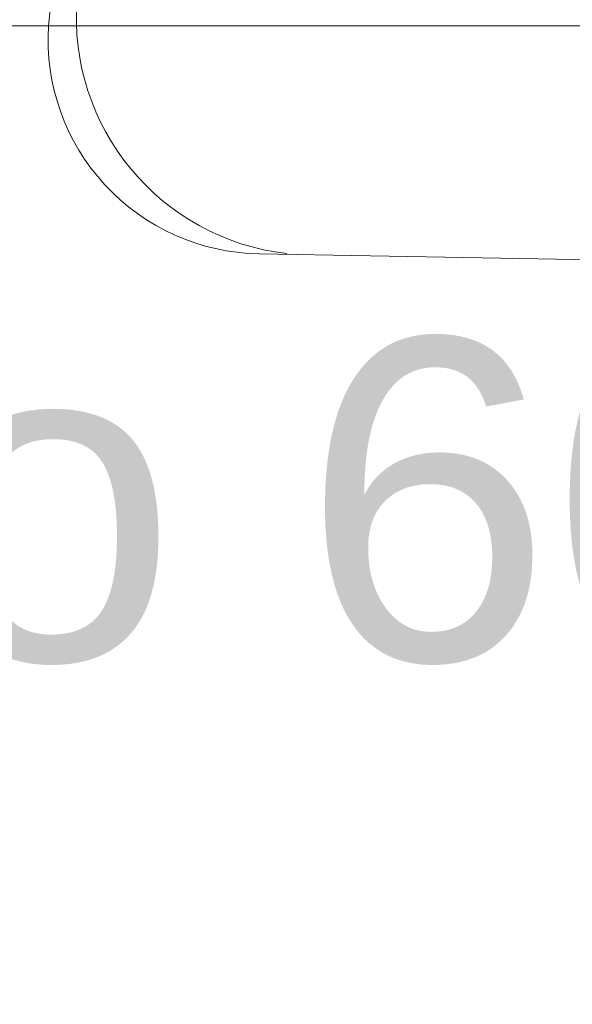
# Model space of a CAD drawing. Header units: millimetres. Extents: x 24385 to 79107, y -56478 to -23676.
# Tile 173 of 256: x 27099 to 27119, y -25907 to -25870. Entities that reach past the tile are written whole.
import ezdxf

# ---------------------------------------------------------------- set-up
doc = ezdxf.new("R2010")
doc.units = ezdxf.units.MM
doc.header["$LTSCALE"] = 2
for name, color, linetype, lineweight in [('0_OPIS', 7, 'Continuous', 13), ('3DPLAN_A_TABELKA POMIESZCZEŃ', 7, 'Continuous', 0), ('Opisy', 7, 'Continuous', 13)]:
    doc.layers.add(name, color=color, linetype=linetype, lineweight=lineweight)
doc.layers.add('3DPLAN_A_KRESKOWANIE 1', color=253, linetype='Continuous')
doc.layers.add('3DPLAN_A_OPIS', color=8, linetype='Continuous')
doc.layers.add('FURNITURE ZD 1 500', color=7, linetype='Continuous', lineweight=13, true_color=0x9fa8a5)
doc.styles.add('ARIAL', font='arial.ttf')

# ---------------------------------------------------------------- blocks, each defined once
blk = doc.blocks.new('kondygnacja -1')
at = {"layer": '3DPLAN_A_KRESKOWANIE 1'}
h = blk.add_hatch(dxfattribs=at)
h.set_pattern_fill('ANSI31', color=256, scale=7.5, style=0)
h.set_pattern_definition([(45, (23044.838, -26883.88), (-16.83798, 16.83798), [])])
h.paths.add_polyline_path([(31677.485, -24430.84), (30214.868, -24430.84), (30214.868, -24470.84), (30429.606, -24470.84), (30429.606, -24477.84), (30447.606, -24477.84), (30447.606, -24818.84), (30476.606, -24818.84), (30476.606, -24470.84), (31012.606, -24470.84), (31012.606, -24478.84), (31079.606, -24478.84), (31079.606, -24470.84), (31638.606, -24470.84), (31638.606, -25036.84), (31079.606, -25036.84), (31079.606, -25028.84), (31012.606, -25028.84), (31012.606, -25036.84), (30611.38, -25036.84), (30611.38, -25072.84), (31023.606, -25072.84), (31034.606, -25082.84), (31034.606, -25330.84), (31023.606, -25340.84), (30831.396, -25340.84, -0.038531), (30832.58, -25356.183), (30832.58, -25371.84), (31079.606, -25371.84), (31079.606, -25072.84), (31638.606, -25072.84), (31638.606, -25943.84), (30832.58, -25943.84), (30832.58, -26009.84), (31677.485, -26009.84)])
h.paths.add_polyline_path([(30682.606, -26009.84), (30832.58, -26009.84), (30832.58, -25943.84), (30760.606, -25943.84), (30760.606, -25454.668), (30735.606, -25464.584), (30735.606, -25943.84), (30682.606, -25943.84)])
h.paths.add_polyline_path([(30679.606, -25371.84), (30735.606, -25371.84), (30735.606, -25464.584), (30760.606, -25454.668), (30760.606, -25371.84), (30832.58, -25371.84), (30832.58, -25356.183, 0.038531), (30831.396, -25340.84), (30679.606, -25340.84)])
h.paths.add_polyline_path([(30355.83, -25371.84), (30425.606, -25371.84), (30425.606, -25379.84), (30463.606, -25379.84), (30463.606, -25424.739), (30471.606, -25424.739), (30471.606, -25395.84), (30533.606, -25395.84), (30533.606, -25371.84), (30576.606, -25371.84), (30576.606, -25341.84), (30472.606, -25341.84), (30472.606, -25326.84), (30427.606, -25326.84), (30427.606, -25341.84), (30355.83, -25341.84)])
h.paths.add_polyline_path([(30456.606, -25936.84), (30425.606, -25936.84), (30425.606, -25945.84), (30380.606, -25945.84), (30380.606, -26009.84), (30512.606, -26009.84), (30512.606, -25943.84), (30466.606, -25943.84), (30466.606, -25712.84), (30456.606, -25712.84)])
h.paths.add_polyline_path([(28888.606, -25941.84), (28888.606, -26009.84), (29013.606, -26009.84), (29013.606, -25941.84)])
h.paths.add_polyline_path([(28591.166, -26009.84), (28591.166, -25944.84), (28547.606, -25944.84), (28547.606, -26009.84)])
h.paths.add_polyline_path([(28624.606, -25870.534), (28654.797, -25870.534), (28654.797, -25924.534), (28624.606, -25924.534), (28624.606, -25944.84), (28591.166, -25944.84), (28591.166, -26009.84), (28713.606, -26009.84), (28713.606, -25941.84), (28672.606, -25941.84), (28672.606, -25932.84), (28657.606, -25932.84), (28657.606, -25716.84), (28624.606, -25716.84)])
h.paths.add_polyline_path([(28372.606, -25944.84), (28328.606, -25944.84), (28328.606, -25907.84), (28282.606, -25907.84), (28282.606, -25944.84), (28248.606, -25944.84), (28248.606, -26009.84), (28372.606, -26009.84)])
h.paths.add_polyline_path([(28092.606, -25563.84), (28054.606, -25563.84), (28054.606, -25383.84), (28067.602, -25383.84), (28067.606, -25375.84), (28340.606, -25375.84), (28340.606, -25341.84), (28070.606, -25341.84), (28070.606, -25332.84), (28030.606, -25332.84), (28030.606, -25395.598), (28048.707, -25395.598), (28048.707, -25449.598), (28030.606, -25449.598), (28030.606, -26009.84), (28073.606, -26009.84), (28073.606, -25944.84), (28054.606, -25944.84), (28054.606, -25668.84), (28092.606, -25668.84)])
h.paths.add_polyline_path([(27949.606, -25495.746), (27949.606, -25507.746), (27983.295, -25507.746), (27983.295, -25521.746), (27949.606, -25521.746), (27949.606, -25531.84), (27999.606, -25531.84), (27999.606, -25934.84), (27982.606, -25934.84), (27982.606, -25942.84), (27947.606, -25942.84), (27947.606, -26009.84), (28026.624, -26009.84), (28026.624, -25449.598), (27999.606, -25449.598), (27999.606, -25463.84), (27949.606, -25463.84), (27949.606, -25481.746), (27983.295, -25481.746), (27983.295, -25495.746)])
h.paths.add_polyline_path([(27982.606, -25361.84), (27952.606, -25361.84), (27952.606, -25332.84), (28026.624, -25332.84), (28026.624, -25395.598), (27999.606, -25395.598), (27999.606, -25377.84), (27982.606, -25377.84)])
h.paths.add_polyline_path([(26818.606, -25892.84), (26781.485, -25892.84), (26781.485, -26009.84), (26894.541, -26009.84), (26894.541, -25942.84), (26830.606, -25942.84), (26830.606, -25930.84), (26818.606, -25930.84)])
h.paths.add_polyline_path([(26894.541, -26009.84), (27115.936, -26009.84), (27115.936, -25942.84), (26894.541, -25942.84)])
h.paths.add_polyline_path([(27115.936, -25942.84), (27115.936, -26009.84), (27466.606, -26009.84), (27466.606, -25942.84), (27427.606, -25942.84), (27427.606, -25933.84), (27384.606, -25933.84), (27384.606, -25942.84)])
h.paths.add_polyline_path([(27641.606, -25942.84), (27641.606, -26009.84), (27802.606, -26009.84), (27802.606, -25942.84)])
h.paths.add_polyline_path([(30621.105, -25040.467), (30688.374, -25040.467), (30688.374, -25072.867), (30621.105, -25072.867)], flags=24)
at = {"layer": 'FURNITURE ZD 1 500', "lineweight": 0}
for p, q in [((27099.789, -25870.02), (27102.141, -25848.189)), ((27135.484, -25879.019), (27107.63, -25878.521))]:
    blk.add_line(p, q, dxfattribs=at)
blk.add_lwpolyline([(27045.891, -25940.015), (27186.371, -25940.015), (27186.371, -25870.015), (27045.891, -25870.015)], close=True, dxfattribs=at)
for centre, radius, start, end in [((27109.699, -25869.701), 8.871, 175.722, 263.3818), ((27107.774, -25870.522), 8, 176.405, 268.9743)]:
    blk.add_arc(centre, radius, start, end, dxfattribs=at)
at = {"layer": '3DPLAN_A_OPIS', "color": 1, "lineweight": 30, "style": 'ARIAL'}
for tag, p in [('PRZESUNIĘCIE_WEJŚCIA', (27655.165, -24535.333)), ('WYŁĄCZONE', (27007.179, -24723.982)), ('Z_OPRACOWANIA', (26996.84, -24746.417)), ('WYŁĄCZONE', (30803.053, -24760.867)), ('Z_OPRACOWANIA', (30792.713, -24783.301)), ('WYŁĄCZONE', (28894.898, -24826.593)), ('Z_OPRACOWANIA', (28884.559, -24849.027)), ('POWIĘKSZENIE_WEJŚCIA', (28313.679, -25144.412)), ('POWIĘKSZENIE_WEJŚCIA', (29600.622, -25191.363)), ('POWIĘKSZENIE_WEJŚCIA', (28011.449, -25235.417)), ('WYŁĄCZONE', (29754.423, -25678.169)), ('Z_OPRACOWANIA', (29744.084, -25700.603)), ('WYJŚCIE_EWAKUACYJNE', (27763.791, -26106.068))]:
    blk.add_attdef(tag, p, '', height=12, dxfattribs=at)
at = {"layer": '3DPLAN_A_OPIS', "color": 0, "lineweight": 30, "style": 'ARIAL'}
for tag, p in [('UGUL_1', (29350.296, -24586.012)), ('UGUL_2', (29622.921, -24586.012)), ('UGUL_3', (29833.15, -24586.012))]:
    blk.add_attdef(tag, p, '', height=12, dxfattribs=at)
at = {"layer": '3DPLAN_A_TABELKA POMIESZCZEŃ', "ltscale": 0.5, "style": 'ARIAL'}
for tag, p in [('KURTYNA', (27861.913, -26064.849)), ('POWIETRZNA', (27861.913, -26084.562))]:
    blk.add_attdef(tag, p, '', height=12, dxfattribs=at)
at = {"layer": 'Opisy', "ltscale": 0.5, "insert": (27057.083, -25881.688), "char_height": 12, "width": 684.99924, "attachment_point": 1, "style": 'ARIAL'}
blk.add_mtext('Biurko 60x140cm', dxfattribs=at)

msp = doc.modelspace()

# ---------------------------------------------------------------- block references
at = {"layer": '0_OPIS'}
msp.add_blockref('kondygnacja -1', (0, 0), dxfattribs=at)

doc.saveas('drawing.dxf')
